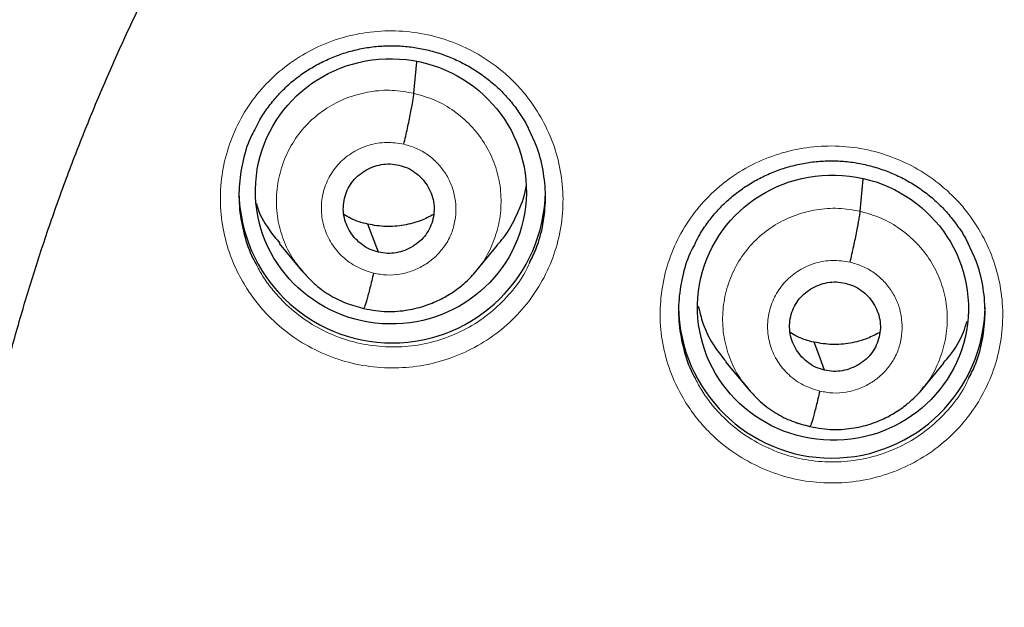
# Model space of a CAD drawing. Header units: millimetres. Extents: x 8 to 2427, y 12 to 2587.
# Tile 121 of 153: x 1073.02 to 1083.95, y 1846.03 to 1852.55. Entities that reach past the tile are written whole.
import ezdxf

# ---------------------------------------------------------------- set-up
doc = ezdxf.new("R2010")
doc.units = ezdxf.units.MM

msp = doc.modelspace()

# ---------------------------------------------------------------- linework, layer by layer
at = {"color": 7, "linetype": 'Continuous', "lineweight": 30}
for p, q in [((1077.397, 1851.729), (1077.429, 1852.079)), ((1082.348, 1850.42), (1082.38, 1850.776)), ((1075.903, 1850.061), (1076.149, 1849.763)), ((1078.08, 1849.749), (1078.325, 1850.043)), ((1076.142, 1849.772), (1076.158, 1849.756)), ((1076.16, 1849.758), (1076.153, 1849.766)), ((1080.853, 1848.75), (1081.1, 1848.453)), ((1083.031, 1848.441), (1083.276, 1848.736)), ((1081.093, 1848.462), (1081.108, 1848.446)), ((1081.11, 1848.448), (1081.104, 1848.456))]:
    msp.add_line(p, q, dxfattribs=at)
at = {"color": 252, "linetype": 'Continuous', "lineweight": 0}
for p, q in [((1076.179, 1849.733), (1076.16, 1849.758)), ((1076.836, 1849.339), (1076.692, 1849.387)), ((1081.13, 1848.423), (1081.11, 1848.448)), ((1081.786, 1848.03), (1081.642, 1848.077))]:
    msp.add_line(p, q, dxfattribs=at)
at = {"color": 7, "linetype": 'Continuous', "lineweight": 30, "flags": 128}
for points in [[(1077.003, 1849.966), (1076.937, 1850.14), (1076.886, 1850.277)], [(1081.953, 1848.656), (1081.888, 1848.83), (1081.836, 1848.967)]]:
    msp.add_lwpolyline(points, dxfattribs=at)
at = {"color": 252, "linetype": 'Continuous', "lineweight": 0}
msp.add_arc((1095.245, 1842.664), 25.455, 359.5944, 180.1892, dxfattribs=at)
at = {"color": 7, "linetype": 'Continuous', "lineweight": 30}
for centre, start, end in [((1077.155, 1850.66), 180.8352, 359.1648), ((1082.032, 1849.382), 180.8347, 359.1653)]:
    msp.add_arc(centre, 1.7, start, end, dxfattribs=at)
for centre, major_axis, ratio in [((1077.141, 1850.641), (1.5, -0.098), 0.9788), ((1082.045, 1849.351), (1.499, -0.109), 0.979049)]:
    msp.add_ellipse(centre, major_axis=major_axis, ratio=ratio, dxfattribs=at)
at = {"color": 252, "linetype": 'Continuous', "lineweight": 0}
for points, knots in [([(1095.404, 1891.756), (1094.012, 1891.721), (1091.229, 1891.651), (1087.086, 1891.088), (1083.008, 1890.193), (1079.028, 1888.94), (1075.175, 1887.349), (1071.481, 1885.43), (1067.975, 1883.198), (1064.683, 1880.67), (1061.632, 1877.866), (1058.845, 1874.808), (1056.344, 1871.521), (1054.149, 1868.03), (1052.277, 1864.361), (1050.743, 1860.545), (1049.559, 1856.61), (1048.731, 1852.588), (1048.281, 1848.511), (1048.164, 1844.803), (1048.36, 1842.474), (1048.441, 1841.507)], [0, 0, 0, 0, 0.053447, 0.106895, 0.160342, 0.213789, 0.267237, 0.320684, 0.374131, 0.427578, 0.481026, 0.534473, 0.58792, 0.641368, 0.694815, 0.748262, 0.80171, 0.855157, 0.908604, 0.962052, 1, 1, 1, 1]), ([(1075.543, 1849.563), (1075.501, 1849.634), (1075.405, 1849.797), (1075.306, 1850.075), (1075.248, 1850.386), (1075.246, 1850.703), (1075.296, 1851.015), (1075.401, 1851.314), (1075.553, 1851.592), (1075.752, 1851.839), (1075.99, 1852.051), (1076.262, 1852.219), (1076.558, 1852.342), (1076.871, 1852.412), (1077.192, 1852.43), (1077.512, 1852.394), (1077.821, 1852.307), (1078.112, 1852.169), (1078.343, 1852.009), (1078.519, 1851.847), (1078.677, 1851.667), (1078.83, 1851.434), (1078.959, 1851.144), (1079.036, 1850.836), (1079.059, 1850.52), (1079.028, 1850.205), (1078.944, 1849.9), (1078.809, 1849.614), (1078.627, 1849.353), (1078.403, 1849.128), (1078.144, 1848.942), (1077.856, 1848.803), (1077.548, 1848.712), (1077.229, 1848.675), (1076.907, 1848.689), (1076.593, 1848.758), (1076.294, 1848.877), (1076.02, 1849.044), (1075.809, 1849.226), (1075.652, 1849.402), (1075.579, 1849.509), (1075.543, 1849.563)], [0, 0, 0, 0, 0.021002, 0.047855, 0.074709, 0.10155, 0.128391, 0.155223, 0.182054, 0.208881, 0.235708, 0.262539, 0.28937, 0.316211, 0.343053, 0.369906, 0.396759, 0.423621, 0.450482, 0.467277, 0.484072, 0.510918, 0.537764, 0.56461, 0.591457, 0.618295, 0.645132, 0.671961, 0.69879, 0.725618, 0.752445, 0.779279, 0.806113, 0.832958, 0.859803, 0.88666, 0.913516, 0.940379, 0.967242, 0.983621, 1, 1, 1, 1]), ([(1076.153, 1849.766), (1076.12, 1849.806), (1076.035, 1849.908), (1075.943, 1850.103), (1075.878, 1850.336), (1075.863, 1850.578), (1075.896, 1850.817), (1075.974, 1851.046), (1076.094, 1851.257), (1076.256, 1851.439), (1076.451, 1851.586), (1076.672, 1851.692), (1076.909, 1851.753), (1077.155, 1851.772), (1077.317, 1851.743), (1077.397, 1851.729)], [0, 0, 0, 0, 0.050505, 0.129646, 0.208719, 0.287752, 0.366889, 0.446026, 0.525057, 0.60413, 0.683272, 0.762422, 0.841602, 0.920749, 1, 1, 1, 1]), ([(1077.397, 1851.729), (1077.476, 1851.706), (1077.634, 1851.661), (1077.846, 1851.536), (1078.031, 1851.376), (1078.182, 1851.184), (1078.291, 1850.966), (1078.355, 1850.732), (1078.37, 1850.49), (1078.338, 1850.25), (1078.258, 1850.023), (1078.172, 1849.857), (1078.101, 1849.78), (1078.085, 1849.762)], [0, 0, 0, 0, 0.097275, 0.194422, 0.291609, 0.388761, 0.485901, 0.582959, 0.679965, 0.777101, 0.874236, 0.971241, 1, 1, 1, 1]), ([(1076.948, 1849.734), (1076.886, 1849.753), (1076.761, 1849.793), (1076.601, 1849.909), (1076.476, 1850.058), (1076.394, 1850.235), (1076.361, 1850.427), (1076.38, 1850.62), (1076.449, 1850.802), (1076.564, 1850.959), (1076.716, 1851.082), (1076.896, 1851.161), (1077.091, 1851.194), (1077.22, 1851.174), (1077.285, 1851.164)], [0, 0, 0, 0, 0.083334, 0.166666, 0.249998, 0.333328, 0.416663, 0.5, 0.583334, 0.666673, 0.750002, 0.833335, 0.916665, 1, 1, 1, 1]), ([(1077.285, 1851.164), (1077.332, 1851.151), (1077.426, 1851.124), (1077.553, 1851.049), (1077.664, 1850.953), (1077.753, 1850.839), (1077.818, 1850.708), (1077.856, 1850.568), (1077.866, 1850.423), (1077.849, 1850.279), (1077.811, 1850.161), (1077.772, 1850.088), (1077.749, 1850.054), (1077.737, 1850.036), (1077.729, 1850.025), (1077.722, 1850.016), (1077.714, 1850.005), (1077.691, 1849.976), (1077.651, 1849.931), (1077.599, 1849.884), (1077.551, 1849.849), (1077.483, 1849.805), (1077.383, 1849.756), (1077.241, 1849.719), (1077.093, 1849.707), (1076.997, 1849.725), (1076.948, 1849.734)], [0, 0, 0, 0, 0.062594, 0.124976, 0.187336, 0.249629, 0.311863, 0.374268, 0.436884, 0.499536, 0.562181, 0.597225, 0.606401, 0.615575, 0.624744, 0.62538, 0.629906, 0.642055, 0.673378, 0.707889, 0.732587, 0.749884, 0.812382, 0.874899, 0.937373, 1, 1, 1, 1]), ([(1080.418, 1848.288), (1080.377, 1848.359), (1080.282, 1848.521), (1080.184, 1848.798), (1080.126, 1849.109), (1080.125, 1849.426), (1080.176, 1849.738), (1080.28, 1850.037), (1080.433, 1850.315), (1080.633, 1850.562), (1080.871, 1850.774), (1081.143, 1850.942), (1081.439, 1851.064), (1081.752, 1851.134), (1082.073, 1851.153), (1082.393, 1851.117), (1082.703, 1851.03), (1082.993, 1850.892), (1083.223, 1850.731), (1083.399, 1850.569), (1083.557, 1850.39), (1083.71, 1850.157), (1083.838, 1849.866), (1083.914, 1849.559), (1083.938, 1849.243), (1083.906, 1848.928), (1083.822, 1848.623), (1083.686, 1848.337), (1083.504, 1848.077), (1083.279, 1847.851), (1083.019, 1847.666), (1082.731, 1847.526), (1082.423, 1847.436), (1082.104, 1847.398), (1081.783, 1847.413), (1081.468, 1847.482), (1081.17, 1847.601), (1080.895, 1847.768), (1080.685, 1847.95), (1080.528, 1848.127), (1080.455, 1848.234), (1080.418, 1848.288)], [0, 0, 0, 0, 0.020829, 0.04768, 0.074531, 0.101375, 0.128219, 0.155057, 0.181895, 0.20873, 0.235565, 0.262402, 0.289239, 0.316081, 0.342923, 0.369772, 0.396621, 0.423475, 0.450329, 0.46711, 0.483892, 0.510739, 0.537585, 0.564432, 0.591279, 0.618121, 0.644963, 0.6718, 0.698637, 0.725472, 0.752307, 0.779145, 0.805983, 0.832827, 0.859672, 0.886522, 0.913373, 0.940228, 0.967083, 0.983541, 1, 1, 1, 1]), ([(1081.104, 1848.456), (1081.071, 1848.496), (1080.985, 1848.598), (1080.893, 1848.792), (1080.828, 1849.025), (1080.814, 1849.267), (1080.846, 1849.506), (1080.924, 1849.736), (1081.045, 1849.946), (1081.206, 1850.128), (1081.401, 1850.275), (1081.622, 1850.382), (1081.86, 1850.443), (1082.106, 1850.463), (1082.267, 1850.434), (1082.348, 1850.42)], [0, 0, 0, 0, 0.050449, 0.129595, 0.208673, 0.28771, 0.366852, 0.445993, 0.525029, 0.604107, 0.683253, 0.762409, 0.841593, 0.920744, 1, 1, 1, 1]), ([(1082.348, 1850.42), (1082.427, 1850.397), (1082.584, 1850.352), (1082.796, 1850.227), (1082.982, 1850.068), (1083.133, 1849.875), (1083.242, 1849.658), (1083.306, 1849.424), (1083.32, 1849.182), (1083.288, 1848.942), (1083.208, 1848.715), (1083.122, 1848.549), (1083.051, 1848.472), (1083.035, 1848.454)], [0, 0, 0, 0, 0.097269, 0.194409, 0.291589, 0.388735, 0.485869, 0.582919, 0.679919, 0.777048, 0.874176, 0.971175, 1, 1, 1, 1]), ([(1075.643, 1849.839), (1075.667, 1849.793), (1075.717, 1849.696), (1075.817, 1849.561), (1075.955, 1849.402), (1076.145, 1849.239), (1076.39, 1849.089), (1076.657, 1848.983), (1076.939, 1848.922), (1077.226, 1848.908), (1077.512, 1848.941), (1077.787, 1849.022), (1078.044, 1849.147), (1078.277, 1849.313), (1078.475, 1849.515), (1078.61, 1849.696), (1078.663, 1849.813), (1078.677, 1849.845)], [0, 0, 0, 0, 0.041511, 0.08797, 0.13443, 0.210632, 0.286834, 0.363013, 0.439191, 0.515339, 0.591486, 0.667599, 0.743712, 0.819804, 0.895896, 0.971991, 1, 1, 1, 1]), ([(1081.899, 1848.425), (1081.837, 1848.444), (1081.712, 1848.483), (1081.552, 1848.599), (1081.426, 1848.748), (1081.344, 1848.925), (1081.312, 1849.117), (1081.331, 1849.31), (1081.4, 1849.491), (1081.514, 1849.649), (1081.667, 1849.772), (1081.846, 1849.851), (1082.041, 1849.885), (1082.171, 1849.865), (1082.235, 1849.855)], [0, 0, 0, 0, 0.083334, 0.166665, 0.249998, 0.333328, 0.416663, 0.5, 0.583334, 0.666673, 0.750003, 0.833335, 0.916666, 1, 1, 1, 1]), ([(1082.235, 1849.855), (1082.282, 1849.842), (1082.377, 1849.815), (1082.504, 1849.74), (1082.614, 1849.645), (1082.704, 1849.53), (1082.769, 1849.4), (1082.806, 1849.26), (1082.816, 1849.115), (1082.8, 1848.971), (1082.761, 1848.853), (1082.722, 1848.78), (1082.7, 1848.745), (1082.688, 1848.728), (1082.679, 1848.716), (1082.673, 1848.707), (1082.665, 1848.697), (1082.642, 1848.667), (1082.602, 1848.622), (1082.549, 1848.575), (1082.502, 1848.54), (1082.434, 1848.496), (1082.333, 1848.447), (1082.191, 1848.41), (1082.044, 1848.398), (1081.947, 1848.416), (1081.899, 1848.425)], [0, 0, 0, 0, 0.062595, 0.124977, 0.187336, 0.24963, 0.311864, 0.374268, 0.436884, 0.499537, 0.562182, 0.597225, 0.606402, 0.615575, 0.624744, 0.62538, 0.629907, 0.642056, 0.673378, 0.707882, 0.732577, 0.749884, 0.812382, 0.874899, 0.937372, 1, 1, 1, 1]), ([(1080.52, 1848.561), (1080.543, 1848.516), (1080.593, 1848.42), (1080.691, 1848.285), (1080.83, 1848.126), (1081.019, 1847.963), (1081.264, 1847.814), (1081.531, 1847.707), (1081.813, 1847.646), (1082.1, 1847.632), (1082.386, 1847.666), (1082.661, 1847.747), (1082.919, 1847.871), (1083.151, 1848.037), (1083.35, 1848.239), (1083.486, 1848.421), (1083.539, 1848.539), (1083.554, 1848.572)], [0, 0, 0, 0, 0.040438, 0.087114, 0.13379, 0.209953, 0.286116, 0.362263, 0.438411, 0.514541, 0.59067, 0.666781, 0.742892, 0.818994, 0.895095, 0.9712, 1, 1, 1, 1])]:
    msp.add_open_spline(points, degree=3, knots=knots, dxfattribs=at)
at = {"color": 7, "linetype": 'Continuous', "lineweight": 30}
for points, knots in [([(1095.404, 1891.769), (1095.183, 1891.77), (1094.478, 1891.774), (1093.301, 1891.732), (1091.885, 1891.648), (1090.503, 1891.521), (1089.155, 1891.36), (1087.843, 1891.165), (1086.567, 1890.94), (1085.309, 1890.684), (1084.071, 1890.399), (1082.855, 1890.085), (1081.68, 1889.75), (1080.547, 1889.397), (1079.456, 1889.029), (1078.316, 1888.614), (1077.137, 1888.15), (1075.927, 1887.636), (1074.782, 1887.113), (1073.702, 1886.585), (1072.683, 1886.056), (1071.743, 1885.538), (1070.877, 1885.036), (1070.08, 1884.552), (1069.334, 1884.078), (1068.636, 1883.616), (1067.813, 1883.05), (1066.874, 1882.371), (1065.829, 1881.568), (1064.845, 1880.767), (1063.922, 1879.972), (1063.055, 1879.188), (1062.244, 1878.415), (1061.536, 1877.709), (1060.922, 1877.071), (1060.392, 1876.501), (1059.884, 1875.936), (1059.382, 1875.361), (1058.876, 1874.76), (1058.361, 1874.125), (1057.817, 1873.43), (1057.246, 1872.669), (1056.65, 1871.838), (1056.051, 1870.962), (1055.45, 1870.038), (1054.851, 1869.067), (1054.256, 1868.046), (1053.667, 1866.976), (1053.079, 1865.836), (1052.501, 1864.634), (1051.94, 1863.377), (1051.413, 1862.095), (1050.922, 1860.794), (1050.468, 1859.473), (1050.043, 1858.102), (1049.652, 1856.683), (1049.299, 1855.215), (1048.995, 1853.73), (1048.774, 1852.417), (1048.615, 1851.282), (1048.503, 1850.328), (1048.411, 1849.369), (1048.341, 1848.412), (1048.292, 1847.475), (1048.262, 1846.576), (1048.25, 1845.729), (1048.253, 1844.937), (1048.267, 1844.198), (1048.291, 1843.517), (1048.321, 1842.894), (1048.357, 1842.326), (1048.394, 1841.811), (1048.423, 1841.485), (1048.437, 1841.331)], [0, 0, 0, 0, 0.008492, 0.027008, 0.045137, 0.062878, 0.08023, 0.097189, 0.113755, 0.129924, 0.146436, 0.162509, 0.178141, 0.193331, 0.208078, 0.222382, 0.239946, 0.256795, 0.272934, 0.288366, 0.303095, 0.317125, 0.329716, 0.341695, 0.353066, 0.363834, 0.374004, 0.391629, 0.408607, 0.424945, 0.440648, 0.45572, 0.470164, 0.483982, 0.494401, 0.504435, 0.514087, 0.523821, 0.533963, 0.544516, 0.555481, 0.568181, 0.581396, 0.59513, 0.609384, 0.62416, 0.639461, 0.655287, 0.671639, 0.689316, 0.707214, 0.725198, 0.743263, 0.761405, 0.77962, 0.799171, 0.818799, 0.838501, 0.858276, 0.870742, 0.883236, 0.895758, 0.908306, 0.920692, 0.932393, 0.94338, 0.953654, 0.963217, 0.97207, 0.980075, 0.987398, 0.994039, 1, 1, 1, 1]), ([(1050.769, 1850.75), (1050.771, 1850.763), (1050.817, 1851.05), (1050.922, 1851.607), (1051.083, 1852.42), (1051.261, 1853.23), (1051.455, 1854.036), (1051.664, 1854.839), (1051.888, 1855.638), (1052.127, 1856.432), (1052.381, 1857.222), (1052.65, 1858.007), (1052.934, 1858.788), (1053.233, 1859.562), (1053.546, 1860.332), (1053.874, 1861.095), (1054.217, 1861.852), (1054.574, 1862.603), (1054.945, 1863.347), (1055.33, 1864.084), (1055.729, 1864.814), (1056.142, 1865.537), (1056.568, 1866.252), (1057.008, 1866.959), (1057.462, 1867.658), (1057.928, 1868.348), (1058.408, 1869.03), (1058.901, 1869.703), (1059.406, 1870.366), (1059.924, 1871.021), (1060.454, 1871.665), (1060.996, 1872.3), (1061.55, 1872.925), (1062.116, 1873.54), (1062.694, 1874.144), (1063.283, 1874.737), (1063.883, 1875.32), (1064.494, 1875.891), (1065.116, 1876.452), (1065.748, 1877), (1066.391, 1877.537), (1067.044, 1878.063), (1067.706, 1878.576), (1068.379, 1879.077), (1069.06, 1879.565), (1069.751, 1880.041), (1070.451, 1880.504), (1071.16, 1880.955), (1071.877, 1881.392), (1072.602, 1881.816), (1073.335, 1882.227), (1074.075, 1882.624), (1074.824, 1883.008), (1075.579, 1883.377), (1076.341, 1883.733), (1077.11, 1884.075), (1077.885, 1884.403), (1078.666, 1884.717), (1079.453, 1885.016), (1080.246, 1885.301), (1081.044, 1885.571), (1081.847, 1885.827), (1082.655, 1886.067), (1083.467, 1886.293), (1084.283, 1886.504), (1085.103, 1886.7), (1085.927, 1886.881), (1086.754, 1887.047), (1087.584, 1887.198), (1088.416, 1887.334), (1089.251, 1887.454), (1090.089, 1887.559), (1090.928, 1887.649), (1091.768, 1887.723), (1092.61, 1887.782), (1093.453, 1887.825), (1094.297, 1887.853), (1094.947, 1887.863), (1095.316, 1887.864), (1095.404, 1887.864)], [0, 0, 0, 0, 0.000668, 0.01394, 0.027211, 0.040483, 0.053754, 0.067025, 0.080296, 0.093568, 0.106839, 0.12011, 0.133381, 0.146652, 0.159923, 0.173194, 0.186465, 0.199736, 0.213006, 0.226277, 0.239548, 0.252818, 0.266089, 0.279359, 0.292629, 0.3059, 0.31917, 0.33244, 0.34571, 0.35898, 0.37225, 0.38552, 0.398789, 0.412059, 0.425329, 0.438598, 0.451868, 0.465137, 0.478406, 0.491675, 0.504944, 0.518214, 0.531483, 0.544751, 0.55802, 0.571289, 0.584558, 0.597826, 0.611095, 0.624363, 0.637632, 0.6509, 0.664168, 0.677437, 0.690705, 0.703973, 0.717241, 0.730509, 0.743777, 0.757045, 0.770313, 0.783581, 0.796849, 0.810116, 0.823384, 0.836652, 0.849919, 0.863187, 0.876455, 0.889722, 0.90299, 0.916257, 0.929525, 0.942792, 0.95606, 0.969327, 0.982595, 0.995862, 1, 1, 1, 1]), ([(1072.214, 1844.753), (1072.226, 1844.904), (1072.254, 1845.252), (1072.316, 1845.795), (1072.397, 1846.381), (1072.494, 1846.965), (1072.607, 1847.546), (1072.734, 1848.124), (1072.878, 1848.698), (1073.036, 1849.269), (1073.21, 1849.836), (1073.398, 1850.398), (1073.602, 1850.954), (1073.82, 1851.506), (1074.053, 1852.051), (1074.3, 1852.591), (1074.562, 1853.124), (1074.837, 1853.65), (1075.127, 1854.169), (1075.43, 1854.68), (1075.747, 1855.183), (1076.077, 1855.678), (1076.42, 1856.165), (1076.776, 1856.642), (1077.145, 1857.11), (1077.526, 1857.569), (1077.918, 1858.018), (1078.323, 1858.456), (1078.739, 1858.884), (1079.167, 1859.301), (1079.605, 1859.707), (1080.054, 1860.102), (1080.514, 1860.485), (1080.983, 1860.856), (1081.463, 1861.215), (1081.951, 1861.562), (1082.449, 1861.896), (1082.955, 1862.217), (1083.47, 1862.525), (1083.993, 1862.819), (1084.523, 1863.101), (1085.061, 1863.368), (1085.605, 1863.622), (1086.156, 1863.862), (1086.714, 1864.087), (1087.277, 1864.299), (1087.846, 1864.495), (1088.419, 1864.677), (1088.998, 1864.845), (1089.58, 1864.997), (1090.166, 1865.135), (1090.756, 1865.257), (1091.349, 1865.365), (1091.945, 1865.457), (1092.543, 1865.534), (1093.142, 1865.595), (1093.743, 1865.641), (1094.345, 1865.672), (1094.948, 1865.687), (1095.551, 1865.687), (1096.154, 1865.672), (1096.756, 1865.641), (1097.357, 1865.594), (1097.956, 1865.533), (1098.554, 1865.456), (1099.15, 1865.363), (1099.732, 1865.258), (1100.164, 1865.169), (1100.398, 1865.116), (1100.447, 1865.105)], [0, 0, 0, 0, 0.011662, 0.026835, 0.042007, 0.057179, 0.072351, 0.087523, 0.102695, 0.117866, 0.133037, 0.148207, 0.163377, 0.178547, 0.193717, 0.208886, 0.224054, 0.239222, 0.25439, 0.269556, 0.284723, 0.299889, 0.315054, 0.330219, 0.345383, 0.360547, 0.37571, 0.390872, 0.406034, 0.421195, 0.436356, 0.451516, 0.466676, 0.481835, 0.496993, 0.512151, 0.527308, 0.542465, 0.557621, 0.572777, 0.587932, 0.603087, 0.618242, 0.633396, 0.648549, 0.663702, 0.678855, 0.694007, 0.70916, 0.724311, 0.739463, 0.754614, 0.769765, 0.784916, 0.800067, 0.815217, 0.830368, 0.845518, 0.860668, 0.875818, 0.890968, 0.906118, 0.921268, 0.936419, 0.951569, 0.966719, 0.98187, 0.996223, 1, 1, 1, 1]), ([(1075.641, 1851.346), (1075.656, 1851.376), (1075.696, 1851.455), (1075.776, 1851.574), (1075.877, 1851.699), (1075.989, 1851.813), (1076.112, 1851.915), (1076.245, 1852.005), (1076.387, 1852.083), (1076.538, 1852.148), (1076.695, 1852.199), (1076.856, 1852.235), (1077.018, 1852.255), (1077.181, 1852.259), (1077.343, 1852.248), (1077.503, 1852.222), (1077.66, 1852.181), (1077.814, 1852.125), (1077.962, 1852.054), (1078.104, 1851.97), (1078.236, 1851.873), (1078.357, 1851.765), (1078.466, 1851.647), (1078.563, 1851.518), (1078.631, 1851.413), (1078.662, 1851.348), (1078.669, 1851.332)], [0, 0, 0, 0, 0.027823, 0.072024, 0.115747, 0.158811, 0.20147, 0.244567, 0.288181, 0.332155, 0.376301, 0.420376, 0.464183, 0.507604, 0.550512, 0.593494, 0.636873, 0.680565, 0.72445, 0.768373, 0.812163, 0.855713, 0.898902, 0.941915, 0.985336, 1, 1, 1, 1]), ([(1077.285, 1851.164), (1077.291, 1851.194), (1077.305, 1851.253), (1077.331, 1851.371), (1077.361, 1851.512), (1077.382, 1851.627), (1077.394, 1851.696), (1077.396, 1851.718), (1077.397, 1851.729)], [0, 0, 0, 0, 0.12549, 0.250403, 0.500055, 0.749716, 0.874605, 1, 1, 1, 1]), ([(1075.643, 1851.348), (1075.627, 1851.322), (1075.565, 1851.213), (1075.499, 1851.002), (1075.452, 1850.724), (1075.454, 1850.44), (1075.508, 1850.163), (1075.575, 1849.96), (1075.632, 1849.858), (1075.643, 1849.839)], [0, 0, 0, 0, 0.058705, 0.238346, 0.418058, 0.59777, 0.777567, 0.957365, 1, 1, 1, 1]), ([(1078.677, 1849.845), (1078.704, 1849.898), (1078.773, 1850.035), (1078.834, 1850.277), (1078.864, 1850.558), (1078.841, 1850.84), (1078.78, 1851.104), (1078.704, 1851.262), (1078.668, 1851.335)], [0, 0, 0, 0, 0.115154, 0.29744, 0.479726, 0.662075, 0.844426, 1, 1, 1, 1]), ([(1080.517, 1850.066), (1080.533, 1850.098), (1080.574, 1850.178), (1080.655, 1850.297), (1080.756, 1850.423), (1080.869, 1850.536), (1080.992, 1850.638), (1081.124, 1850.728), (1081.267, 1850.806), (1081.418, 1850.871), (1081.575, 1850.922), (1081.736, 1850.957), (1081.899, 1850.978), (1082.061, 1850.982), (1082.223, 1850.971), (1082.382, 1850.945), (1082.54, 1850.903), (1082.694, 1850.847), (1082.842, 1850.777), (1082.983, 1850.693), (1083.115, 1850.596), (1083.236, 1850.488), (1083.345, 1850.369), (1083.441, 1850.241), (1083.509, 1850.137), (1083.539, 1850.073), (1083.546, 1850.058)], [0, 0, 0, 0, 0.028748, 0.07295, 0.116673, 0.159736, 0.202393, 0.245488, 0.289098, 0.333067, 0.377207, 0.421273, 0.465069, 0.508478, 0.551374, 0.594347, 0.637719, 0.681404, 0.725284, 0.769202, 0.812988, 0.856533, 0.899718, 0.942732, 0.986155, 1, 1, 1, 1]), ([(1077.003, 1849.966), (1076.971, 1849.975), (1076.908, 1849.993), (1076.795, 1850.062), (1076.681, 1850.183), (1076.606, 1850.368), (1076.614, 1850.566), (1076.695, 1850.746), (1076.844, 1850.879), (1077, 1850.938), (1077.132, 1850.95), (1077.198, 1850.938), (1077.23, 1850.933)], [0, 0, 0, 0, 0.0628369, 0.1255408, 0.2508342, 0.3755282, 0.5000029, 0.6244748, 0.7491664, 0.8744598, 0.9371636, 1, 1, 1, 1]), ([(1077.23, 1850.933), (1077.262, 1850.923), (1077.325, 1850.905), (1077.41, 1850.853), (1077.484, 1850.788), (1077.545, 1850.71), (1077.59, 1850.622), (1077.617, 1850.528), (1077.623, 1850.431), (1077.61, 1850.335), (1077.579, 1850.242), (1077.53, 1850.158), (1077.464, 1850.086), (1077.384, 1850.027), (1077.295, 1849.984), (1077.2, 1849.958), (1077.101, 1849.949), (1077.036, 1849.96), (1077.003, 1849.966)], [0, 0, 0, 0, 0.062618, 0.125103, 0.187766, 0.250502, 0.313065, 0.375352, 0.437609, 0.500003, 0.562395, 0.62465, 0.686936, 0.749499, 0.812234, 0.874898, 0.937383, 1, 1, 1, 1]), ([(1078.32, 1850.048), (1078.344, 1850.073), (1078.437, 1850.173), (1078.544, 1850.387), (1078.627, 1850.583), (1078.641, 1850.691), (1078.642, 1850.699)], [0, 0, 0, 0, 0.143617, 0.554655, 0.966243, 1, 1, 1, 1]), ([(1075.648, 1850.505), (1075.649, 1850.5), (1075.677, 1850.397), (1075.762, 1850.243), (1075.867, 1850.115), (1075.909, 1850.065)], [0, 0, 0, 0, 0.032864, 0.623013, 1, 1, 1, 1]), ([(1076.886, 1850.277), (1076.82, 1850.294), (1076.726, 1850.318), (1076.645, 1850.37), (1076.62, 1850.385)], [0, 0, 0, 0, 0.695977, 1, 1, 1, 1]), ([(1077.614, 1850.385), (1077.569, 1850.361), (1077.465, 1850.307), (1077.286, 1850.261), (1077.084, 1850.242), (1076.952, 1850.265), (1076.886, 1850.277)], [0, 0, 0, 0, 0.201638, 0.468078, 0.733758, 1, 1, 1, 1]), ([(1082.235, 1849.855), (1082.242, 1849.885), (1082.256, 1849.943), (1082.282, 1850.062), (1082.311, 1850.203), (1082.333, 1850.318), (1082.344, 1850.387), (1082.347, 1850.409), (1082.348, 1850.42)], [0, 0, 0, 0, 0.1253944, 0.2502819, 0.5000192, 0.749781, 0.8746657, 1, 1, 1, 1]), ([(1080.519, 1850.069), (1080.504, 1850.043), (1080.442, 1849.935), (1080.377, 1849.725), (1080.329, 1849.447), (1080.331, 1849.164), (1080.384, 1848.886), (1080.451, 1848.683), (1080.509, 1848.581), (1080.52, 1848.561)], [0, 0, 0, 0, 0.0568899, 0.2366571, 0.4164661, 0.5962753, 0.7761316, 0.9559881, 1, 1, 1, 1]), ([(1083.554, 1848.572), (1083.58, 1848.624), (1083.65, 1848.76), (1083.711, 1849.001), (1083.741, 1849.282), (1083.719, 1849.564), (1083.657, 1849.828), (1083.581, 1849.987), (1083.545, 1850.06)], [0, 0, 0, 0, 0.113321, 0.295672, 0.478023, 0.660409, 0.842796, 1, 1, 1, 1]), ([(1076.158, 1849.756), (1076.2, 1849.709), (1076.289, 1849.61), (1076.454, 1849.491), (1076.64, 1849.394), (1076.774, 1849.36), (1076.841, 1849.343)], [0, 0, 0, 0, 0.231123, 0.4885023, 0.7445782, 1, 1, 1, 1]), ([(1076.841, 1849.342), (1076.884, 1849.333), (1076.969, 1849.315), (1077.133, 1849.304), (1077.323, 1849.318), (1077.526, 1849.37), (1077.697, 1849.442), (1077.836, 1849.525), (1077.944, 1849.609), (1078.027, 1849.687), (1078.07, 1849.738), (1078.09, 1849.76)], [0, 0, 0, 0, 0.095658, 0.186564, 0.354821, 0.505724, 0.639238, 0.75532, 0.854058, 0.935555, 1, 1, 1, 1]), ([(1076.948, 1849.734), (1076.935, 1849.677), (1076.907, 1849.563), (1076.872, 1849.432), (1076.849, 1849.357), (1076.844, 1849.351), (1076.843, 1849.35)], [0, 0, 0, 0, 0.291394, 0.583755, 0.875768, 1, 1, 1, 1]), ([(1081.953, 1848.656), (1081.922, 1848.666), (1081.858, 1848.684), (1081.773, 1848.736), (1081.699, 1848.801), (1081.639, 1848.879), (1081.594, 1848.966), (1081.567, 1849.06), (1081.561, 1849.157), (1081.573, 1849.254), (1081.605, 1849.346), (1081.654, 1849.43), (1081.72, 1849.503), (1081.799, 1849.561), (1081.888, 1849.605), (1081.984, 1849.631), (1082.083, 1849.64), (1082.148, 1849.629), (1082.181, 1849.623)], [0, 0, 0, 0, 0.0626173, 0.1251009, 0.187763, 0.2504983, 0.3130627, 0.3753509, 0.4376085, 0.500002, 0.5623948, 0.624651, 0.686938, 0.749502, 0.8122373, 0.8748996, 0.9373831, 1, 1, 1, 1]), ([(1082.181, 1849.623), (1082.212, 1849.614), (1082.276, 1849.596), (1082.361, 1849.544), (1082.435, 1849.479), (1082.495, 1849.401), (1082.54, 1849.313), (1082.567, 1849.22), (1082.574, 1849.122), (1082.561, 1849.026), (1082.529, 1848.934), (1082.48, 1848.849), (1082.414, 1848.777), (1082.335, 1848.718), (1082.246, 1848.675), (1082.151, 1848.649), (1082.051, 1848.639), (1081.986, 1848.651), (1081.953, 1848.656)], [0, 0, 0, 0, 0.062617, 0.125101, 0.187763, 0.250498, 0.313063, 0.375351, 0.437609, 0.500002, 0.562395, 0.624651, 0.686938, 0.749502, 0.812237, 0.8749, 0.937383, 1, 1, 1, 1]), ([(1080.551, 1849.368), (1080.567, 1849.304), (1080.605, 1849.142), (1080.711, 1848.932), (1080.817, 1848.804), (1080.859, 1848.755)], [0, 0, 0, 0, 0.284009, 0.721161, 1, 1, 1, 1]), ([(1083.271, 1848.74), (1083.295, 1848.766), (1083.387, 1848.866), (1083.477, 1849.024), (1083.519, 1849.159), (1083.532, 1849.199)], [0, 0, 0, 0, 0.197717, 0.765302, 1, 1, 1, 1]), ([(1081.836, 1848.967), (1081.771, 1848.984), (1081.676, 1849.009), (1081.595, 1849.061), (1081.569, 1849.077)], [0, 0, 0, 0, 0.691605, 1, 1, 1, 1]), ([(1082.564, 1849.077), (1082.52, 1849.053), (1082.416, 1848.998), (1082.236, 1848.952), (1082.035, 1848.933), (1081.903, 1848.956), (1081.836, 1848.967)], [0, 0, 0, 0, 0.2016566, 0.468089, 0.7337611, 1, 1, 1, 1]), ([(1081.108, 1848.446), (1081.15, 1848.399), (1081.239, 1848.3), (1081.404, 1848.181), (1081.59, 1848.084), (1081.725, 1848.05), (1081.792, 1848.033)], [0, 0, 0, 0, 0.231097, 0.488491, 0.744572, 1, 1, 1, 1]), ([(1081.792, 1848.033), (1081.835, 1848.024), (1081.919, 1848.006), (1082.083, 1847.995), (1082.274, 1848.009), (1082.477, 1848.061), (1082.648, 1848.134), (1082.786, 1848.217), (1082.895, 1848.301), (1082.977, 1848.379), (1083.021, 1848.43), (1083.04, 1848.452)], [0, 0, 0, 0, 0.095638, 0.186526, 0.354759, 0.50565, 0.639163, 0.755255, 0.854009, 0.935527, 1, 1, 1, 1]), ([(1081.899, 1848.425), (1081.885, 1848.368), (1081.858, 1848.253), (1081.823, 1848.123), (1081.8, 1848.047), (1081.795, 1848.042), (1081.793, 1848.04)], [0, 0, 0, 0, 0.291127, 0.582977, 0.874455, 1, 1, 1, 1])]:
    msp.add_open_spline(points, degree=3, knots=knots, dxfattribs=at)

doc.saveas('drawing.dxf')
